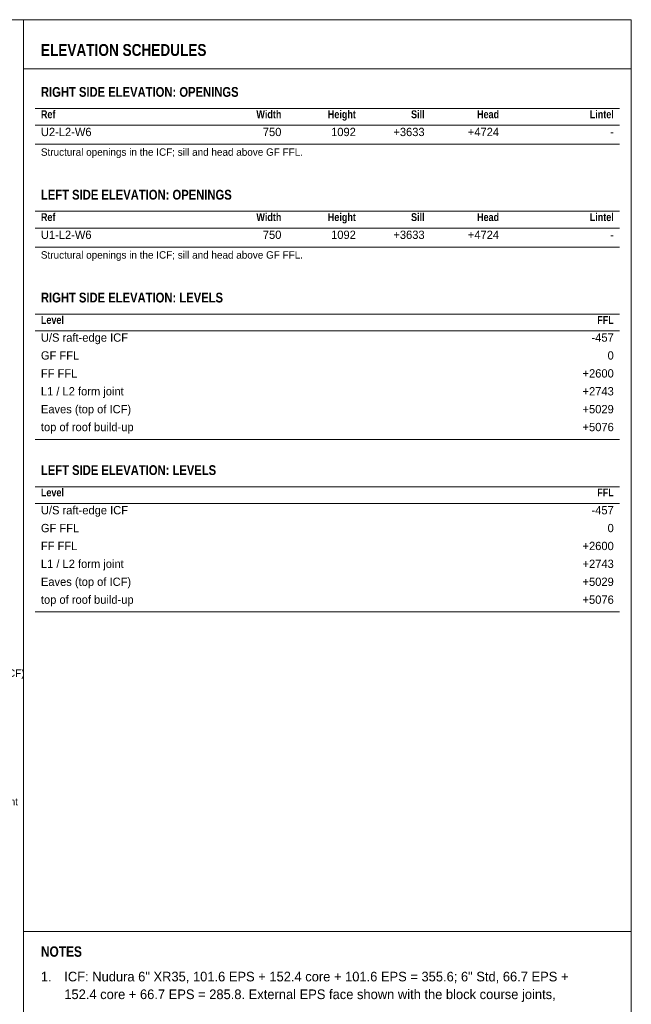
# Model space of a CAD drawing. Header units: millimetres. Extents: x 17 to 413, y 4 to 292.
# Tile 73 of 73: x 308 to 413, y 121 to 290. Entities that reach past the tile are written whole.
import ezdxf
from ezdxf.enums import TextEntityAlignment as Align

# ---------------------------------------------------------------- set-up
doc = ezdxf.new("R2010")
doc.units = ezdxf.units.MM
for name, color, linetype in [('LINE-INK', 7, 'Continuous'), ('LINE-TEAL', 7, 'Continuous'), ('TEXT-INK', 7, 'Continuous'), ('TEXT-STEEL', 7, 'Continuous'), ('TEXT-STEEL_GREY', 7, 'Continuous'), ('TEXT-TEAL', 7, 'Continuous')]:
    doc.layers.add(name, color=color, linetype=linetype)
doc.styles.add('OpenSansCondensed-Bold', font='OpenSansCondensed-Bold.ttf')

msp = doc.modelspace()

# ---------------------------------------------------------------- linework, layer by layer
at = {"layer": 'LINE-INK', "lineweight": 5}
for p, q in [((309, 7), (309, 290)), ((311, 274.8), (411, 274.8)), ((311, 271.94), (411, 271.94)), ((311, 268.68), (411, 268.68)), ((311, 257.21), (411, 257.21)), ((311, 254.34), (411, 254.34)), ((311, 251.08), (411, 251.08)), ((311, 239.61), (411, 239.61)), ((311, 236.75), (411, 236.75)), ((311, 218.18), (411, 218.18)), ((311, 210.08), (411, 210.08)), ((311, 207.22), (411, 207.22)), ((311, 188.64), (411, 188.64)), ((309, 133.94), (413, 133.94))]:
    msp.add_line(p, q, dxfattribs=at)
msp.add_lwpolyline([(20, 7), (413, 7), (413, 290), (20, 290)], close=True, dxfattribs=at)
at = {"layer": 'LINE-TEAL', "lineweight": 5}
msp.add_line((309, 281.6), (413, 281.6), dxfattribs=at)

# ---------------------------------------------------------------- texts
at = {"layer": 'TEXT-INK', "style": 'OpenSansCondensed-Bold'}
for s, height, p in [('RIGHT SIDE ELEVATION: OPENINGS', 1.6764, (312, 276.8)), ('LEFT SIDE ELEVATION: OPENINGS', 1.6764, (312, 259.21)), ('RIGHT SIDE ELEVATION: LEVELS', 1.6764, (312, 241.61)), ('LEFT SIDE ELEVATION: LEVELS', 1.6764, (312, 212.08)), ('NOTES', 1.778, (312, 129.64))]:
    msp.add_text(s, height=height, dxfattribs=at).set_placement(p)
at = {"layer": 'TEXT-INK'}
for s, height, p in [('U2-L2-W6', 1.422, (312, 270.08)), ('U1-L2-W6', 1.422, (312, 252.48)), ('U/S raft-edge ICF', 1.4224, (312, 234.89)), ('GF FFL', 1.422, (312, 231.83)), ('FF FFL', 1.422, (312, 228.76)), ('L1 / L2 form joint', 1.4224, (312, 225.7)), ('Eaves (top of ICF)', 1.4224, (312, 222.64)), ('top of roof build-up', 1.4224, (312, 219.58)), ('U/S raft-edge ICF', 1.4224, (312, 205.35)), ('GF FFL', 1.422, (312, 202.29)), ('FF FFL', 1.422, (312, 199.23)), ('L1 / L2 form joint', 1.4224, (312, 196.17)), ('Eaves (top of ICF)', 1.4224, (312, 193.1)), ('top of roof build-up', 1.4224, (312, 190.04)), ('1.', 1.651, (312, 125.42)), ('ICF: Nudura 6" XR35, 101.6 EPS + 152.4 core + 101.6 EPS = 355.6; 6" Std, 66.7 EPS +', 1.651, (316, 125.42)), ('152.4 core + 66.7 EPS = 285.8. External EPS face shown with the block course joints,', 1.651, (316, 122.39))]:
    msp.add_text(s, height=height, dxfattribs=at).set_placement(p)
for s, height, p in [('750', 1.422, (353.14, 270.08)), ('1092', 1.422, (365.88, 270.08)), ('+3633', 1.422, (377.64, 270.08)), ('+4724', 1.422, (390.38, 270.08)), ('-', 1.42, (410, 270.08)), ('750', 1.422, (353.14, 252.48)), ('1092', 1.422, (365.88, 252.48)), ('+3633', 1.422, (377.64, 252.48)), ('+4724', 1.422, (390.38, 252.48)), ('-', 1.42, (410, 252.48)), ('-457', 1.422, (410, 234.89)), ('0', 1.42, (410, 231.83)), ('+2600', 1.422, (410, 228.76)), ('+2743', 1.422, (410, 225.7)), ('+5029', 1.422, (410, 222.64)), ('+5076', 1.422, (410, 219.58)), ('-457', 1.422, (410, 205.35)), ('0', 1.42, (410, 202.29)), ('+2600', 1.422, (410, 199.23)), ('+2743', 1.422, (410, 196.17)), ('+5029', 1.422, (410, 193.1)), ('+5076', 1.422, (410, 190.04))]:
    msp.add_text(s, height=height, dxfattribs=at).set_placement(p, align=Align.RIGHT)
at = {"layer": 'TEXT-STEEL'}
for s, p in [('Eaves (top of ICF)', (295.42, 177.54)), ('L1 / L2 form joint', (295.42, 155.55))]:
    msp.add_text(s, height=1.27, dxfattribs=at).set_placement(p)
at = {"layer": 'TEXT-STEEL_GREY', "style": 'OpenSansCondensed-Bold'}
for s, p in [('Ref', (312, 273.14)), ('Ref', (312, 255.54)), ('Level', (312, 237.95)), ('Level', (312, 208.42))]:
    msp.add_text(s, height=1.346, dxfattribs=at).set_placement(p)
for s, p in [('Width', (353.14, 273.14)), ('Height', (365.88, 273.14)), ('Sill', (377.64, 273.14)), ('Head', (390.38, 273.14)), ('Lintel', (410, 273.14)), ('Width', (353.14, 255.54)), ('Height', (365.88, 255.54)), ('Sill', (377.64, 255.54)), ('Head', (390.38, 255.54)), ('Lintel', (410, 255.54)), ('FFL', (410, 237.95)), ('FFL', (410, 208.42))]:
    msp.add_text(s, height=1.346, dxfattribs=at).set_placement(p, align=Align.RIGHT)
at = {"layer": 'TEXT-STEEL_GREY'}
for p in [(312, 266.71), (312, 249.11)]:
    msp.add_text('Structural openings in the ICF; sill and head above GF FFL.', height=1.27, dxfattribs=at).set_placement(p)
at = {"layer": 'TEXT-TEAL', "style": 'OpenSansCondensed-Bold'}
msp.add_text('ELEVATION SCHEDULES', height=2.032, dxfattribs=at).set_placement((312, 283.8))

doc.saveas('drawing.dxf')
